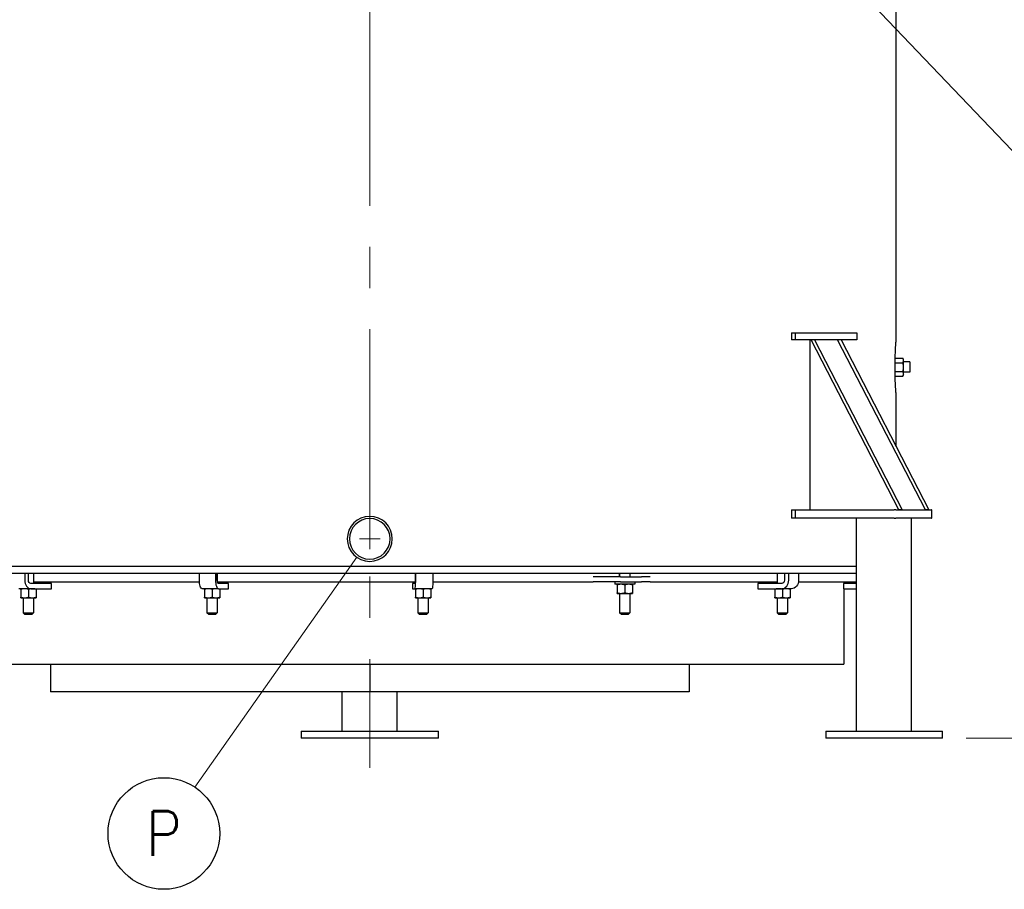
# Model space of a CAD drawing. Extents: x 0 to 796, y 0 to 496.
# Tile 149 of 242: x 372 to 444, y 180 to 244. Entities that reach past the tile are written whole.
import ezdxf
from ezdxf.enums import TextEntityAlignment as Align

# ---------------------------------------------------------------- set-up
doc = ezdxf.new("R2010")
doc.units = 0
doc.header["$LTSCALE"] = 12
doc.header["$MEASUREMENT"] = 0
doc.header["$PDMODE"] = 1
doc.linetypes.add('C', pattern=[2, 1.25, -0.25, 0.25, -0.25])
doc.layers.get('0').update_dxf_attribs({"linetype": 'CONTINUOUS'})
doc.layers.get('Defpoints').update_dxf_attribs({"linetype": 'CONTINUOUS'})
doc.layers.add('C', color=4, linetype='C', lineweight=13)
doc.layers.add('Leader', color=41, linetype='CONTINUOUS', lineweight=13)
doc.layers.add('D', color=2, linetype='CONTINUOUS')
doc.styles.get("Standard").update_dxf_attribs({"font": 'SIMPLEX.SHX', "width": 0.875})
doc.dimstyles.get("Standard").update_dxf_attribs({"dimscale": 28, "dimtxt": 0.125, "dimasz": 0.125, "dimexe": 0.04375, "dimexo": 0.0625, "dimgap": 0.04375, "dimtad": 0, "dimtih": 1, "dimtoh": 1, "dimdec": 4, "dimzin": 12, "dimdsep": 46, "dimlunit": 5, "dimtxsty": 'Standard', "dimcen": 0, "dimclrd": 256, "dimclre": 256, "dimclrt": 256, "dimadec": 1, "dimazin": 3, "dimtfac": 0.875, "dimtdec": 4, "dimtofl": 0, "dimtmove": 0, "dimatfit": 2, "dimfxl": 1, "dimtolj": 1, "dimtzin": 12, "dimlwd": 13, "dimlwe": 13, "dimarcsym": 0})

# ---------------------------------------------------------------- blocks, each defined once
blk = doc.blocks.new('*D67')
at = {"layer": 'D', "lineweight": 13, "transparency": 16777216}
for p, q in [((451.533, 302.668), (502.161, 302.668)), ((500.936, 299.168), (500.936, 274.859)), ((500.936, 194.793), (500.936, 265.263)), ((441.241, 191.293), (502.161, 191.293))]:
    blk.add_line(p, q, dxfattribs=at)
at = {"layer": 'D', "transparency": 16777216}
for points in [[(500.352, 299.168), (501.519, 299.168), (500.936, 302.668)], [(500.352, 194.793), (501.519, 194.793), (500.936, 191.293)]]:
    blk.add_solid(points, dxfattribs=at)
at = {"layer": 'Defpoints', "color": 0, "transparency": 16777216}
for p in [(449.783, 302.668), (500.936, 302.668), (439.491, 191.293)]:
    blk.add_point(p, dxfattribs=at)
at = {"layer": 'D', "transparency": 16777216, "insert": (500.936, 270.061), "char_height": 3.5, "attachment_point": 5}
blk.add_mtext('\\A1;111{\\H0.875x;\\S1/2;}{}{\\C2;%%p1}', dxfattribs=at)
blk = doc.blocks.new('*D68')
at = {"layer": 'D', "lineweight": 13, "transparency": 16777216}
for p, q in [((390.414, 320.513), (517.646, 320.513)), ((516.421, 317.013), (516.421, 283.407)), ((516.421, 194.793), (516.421, 277.457)), ((441.491, 191.293), (517.646, 191.293))]:
    blk.add_line(p, q, dxfattribs=at)
at = {"layer": 'D', "transparency": 16777216}
for points in [[(515.838, 317.013), (517.005, 317.013), (516.421, 320.513)], [(515.838, 194.793), (517.005, 194.793), (516.421, 191.293)]]:
    blk.add_solid(points, dxfattribs=at)
at = {"layer": 'Defpoints', "color": 0, "transparency": 16777216}
for p in [(388.664, 320.513), (439.741, 191.293), (516.421, 191.293)]:
    blk.add_point(p, dxfattribs=at)
at = {"layer": 'D', "transparency": 16777216, "insert": (516.421, 280.432), "char_height": 3.5, "attachment_point": 5}
blk.add_mtext('\\A1;129{}{\\C2;%%p1}', dxfattribs=at)

msp = doc.modelspace()

# ---------------------------------------------------------------- linework, layer by layer
at = {"extrusion": (-1, 4.93038e-32, -2.22045e-16)}
for p, q in [((436.15841, 220.29328), (436.15841, 271.42583)), ((428.54584, 220.79328), (428.80415, 220.79328)), ((428.80415, 220.79328), (433.30415, 220.79328)), ((428.80415, 220.79328), (428.80415, 220.29328)), ((433.30415, 220.79328), (433.30415, 220.29328)), ((428.80415, 220.29328), (428.54584, 220.29328)), ((433.30415, 220.29328), (428.80415, 220.29328)), ((436.34734, 207.91828), (429.9604, 220.29328)), ((430.2104, 220.29328), (429.9604, 220.29328)), ((430.2104, 220.29328), (436.59734, 207.91828)), ((438.28484, 207.91828), (431.8979, 220.29328)), ((432.1479, 220.29328), (431.8979, 220.29328)), ((432.1479, 220.29328), (438.53484, 207.91828)), ((436.08365, 218.61804), (436.64817, 218.61804)), ((436.08538, 218.9428), (436.64817, 218.9428)), ((436.69841, 218.85578), (436.64817, 218.9428)), ((436.69841, 218.78042), (436.69841, 218.85578)), ((436.69841, 218.29328), (436.69841, 218.78042)), ((437.15841, 218.66828), (436.69841, 218.66828)), ((437.15841, 218.66828), (437.15841, 217.91828)), ((436.08365, 217.96852), (436.64817, 217.96852)), ((436.69841, 217.80614), (436.69841, 218.29328)), ((437.15841, 217.91828), (436.69841, 217.91828)), ((436.08538, 217.64376), (436.64817, 217.64376)), ((436.69841, 217.73078), (436.64817, 217.64376)), ((436.69841, 217.73078), (436.69841, 217.80614)), ((436.15841, 212.52273), (436.15841, 216.29328)), ((436.15841, 212.02273), (436.15841, 212.03834)), ((428.54584, 207.91828), (428.80415, 207.91828)), ((428.80415, 207.91828), (436.00271, 207.91828)), ((428.80415, 207.91828), (428.80415, 207.29328)), ((436.14583, 207.91828), (436.00271, 207.91828)), ((436.14583, 207.91828), (438.73635, 207.91828)), ((436.59734, 207.91828), (436.34734, 207.91828)), ((438.53484, 207.91828), (438.28484, 207.91828)), ((438.75309, 207.91828), (438.73635, 207.91828)), ((438.75309, 207.29328), (438.75309, 207.91828)), ((428.80415, 207.29328), (428.54584, 207.29328)), ((436.00271, 207.29328), (428.80415, 207.29328)), ((433.27603, 191.79328), (433.27603, 207.29328)), ((436.00271, 207.29328), (436.14583, 207.29328)), ((438.73635, 207.29328), (436.14583, 207.29328)), ((437.27603, 191.79328), (437.27603, 207.29328)), ((438.73635, 207.29328), (438.75309, 207.29328)), ((433.27603, 203.79328), (362.41579, 203.79328)), ((362.41579, 203.29328), (433.27603, 203.29328)), ((372.73927, 203.29328), (372.73927, 202.79328)), ((373.00444, 202.79328), (373.00444, 203.29328)), ((373.37944, 203.29328), (373.37944, 202.54328)), ((385.44432, 202.79328), (385.44432, 203.29328)), ((386.61894, 203.29328), (386.61894, 202.79328)), ((386.7472, 202.79328), (386.7472, 203.29328)), ((386.74865, 203.29328), (386.74865, 202.74736)), ((401.15838, 203.29328), (401.15838, 202.79328)), ((401.19106, 202.79328), (401.19106, 203.29328)), ((402.43631, 203.29328), (402.43631, 202.79328)), ((414.45696, 203.04328), (414.10632, 203.04328)), ((416.08489, 203.04328), (414.45696, 203.04328)), ((416.0264, 203.04328), (416.0264, 203.29328)), ((416.03341, 203.29328), (416.03341, 203.04328)), ((416.08489, 203.04328), (417.61582, 203.04328)), ((416.78341, 203.29328), (416.78341, 203.04328)), ((418.05202, 203.04328), (417.61582, 203.04328)), ((418.25728, 203.04328), (418.05202, 203.04328)), ((427.50566, 203.29328), (427.50566, 202.54328)), ((428.03415, 203.29328), (428.03415, 202.79328)), ((428.34133, 202.79328), (428.34133, 203.29328)), ((429.0583, 203.29328), (429.0583, 202.79328)), ((372.44194, 202.16828), (372.29733, 202.16828)), ((372.72319, 202.16828), (372.44194, 202.16828)), ((372.44194, 202.11804), (372.44194, 201.55352)), ((373.03573, 202.16828), (372.72319, 202.16828)), ((373.00444, 202.11804), (373.00444, 201.55352)), ((373.18121, 202.16828), (373.03573, 202.16828)), ((374.68381, 202.54328), (373.18121, 202.54328)), ((373.18121, 202.16828), (374.68381, 202.16828)), ((373.37944, 202.66828), (385.44864, 202.66828)), ((373.56694, 202.11804), (373.56694, 201.55352)), ((374.68381, 202.16828), (374.68381, 202.54328)), ((385.85142, 202.16828), (385.65809, 202.16828)), ((385.81115, 202.11804), (385.81115, 201.55352)), ((386.0924, 202.16828), (385.85142, 202.16828)), ((386.63937, 202.16828), (386.0924, 202.16828)), ((386.37365, 202.11804), (386.37365, 201.55352)), ((386.8327, 202.16828), (386.63937, 202.16828)), ((386.75865, 202.66828), (401.15546, 202.66828)), ((387.5595, 202.54328), (386.8327, 202.54328)), ((386.8327, 202.16828), (387.5595, 202.16828)), ((386.93615, 202.11804), (386.93615, 201.55352)), ((387.5595, 202.16828), (387.5595, 202.54328)), ((400.95138, 202.54328), (400.95138, 202.16828)), ((401.13659, 202.54328), (400.95138, 202.54328)), ((400.95138, 202.16828), (401.13659, 202.16828)), ((401.34154, 202.16828), (401.13659, 202.16828)), ((401.16403, 202.11804), (401.16403, 201.55352)), ((401.44528, 202.16828), (401.34154, 202.16828)), ((402.00778, 202.16828), (401.44528, 202.16828)), ((401.72653, 202.11804), (401.72653, 201.55352)), ((402.17688, 202.16828), (402.00778, 202.16828)), ((402.38183, 202.16828), (402.17688, 202.16828)), ((402.28903, 202.11804), (402.28903, 201.55352)), ((402.4352, 202.66828), (414.10632, 202.66828)), ((414.45696, 202.66828), (414.10632, 202.66828)), ((416.08489, 202.66828), (414.45696, 202.66828)), ((415.67441, 202.66828), (415.67441, 202.49128)), ((416.40841, 202.49128), (415.67441, 202.49128)), ((415.84591, 202.44104), (415.84591, 201.87652)), ((416.08489, 202.66828), (417.61582, 202.66828)), ((417.14241, 202.49128), (416.40841, 202.49128)), ((416.40841, 202.44104), (416.40841, 201.87652)), ((416.97091, 202.44104), (416.97091, 201.87652)), ((417.14241, 202.66828), (417.14241, 202.49128)), ((418.05202, 202.66828), (417.61582, 202.66828)), ((418.25728, 202.66828), (418.05202, 202.66828)), ((418.25728, 202.66828), (427.50566, 202.66828)), ((426.08866, 202.54328), (426.08866, 202.16828)), ((427.82936, 202.54328), (426.08866, 202.54328)), ((426.08866, 202.16828), (427.82936, 202.16828)), ((427.31816, 202.11804), (427.31816, 201.55352)), ((427.94737, 202.16828), (427.82936, 202.16828)), ((427.88066, 202.11804), (427.88066, 201.55352)), ((428.16191, 202.16828), (427.94737, 202.16828)), ((428.44316, 202.16828), (428.16191, 202.16828)), ((428.54633, 202.16828), (428.44316, 202.16828)), ((428.44316, 202.11804), (428.44316, 201.55352)), ((429.04796, 202.66828), (433.27603, 202.66828)), ((432.32769, 202.54328), (432.32769, 202.16828)), ((433.27603, 202.54328), (432.32769, 202.54328)), ((432.32769, 202.16828), (433.27603, 202.16828)), ((432.34591, 202.66828), (432.34591, 202.54328)), ((432.34591, 202.16828), (432.34591, 196.66828)), ((372.44194, 201.50328), (372.72319, 201.50328)), ((372.62944, 201.50328), (372.62944, 200.41828)), ((372.72319, 201.50328), (373.28569, 201.50328)), ((373.28569, 201.50328), (373.56694, 201.50328)), ((373.37944, 201.50328), (373.37944, 200.41828)), ((385.81115, 201.50328), (386.0924, 201.50328)), ((385.99865, 201.50328), (385.99865, 200.41828)), ((386.0924, 201.50328), (386.6549, 201.50328)), ((386.6549, 201.50328), (386.93615, 201.50328)), ((386.74865, 201.50328), (386.74865, 200.41828)), ((401.16403, 201.50328), (401.44528, 201.50328)), ((401.35153, 201.50328), (401.35153, 200.41828)), ((401.44528, 201.50328), (402.00778, 201.50328)), ((402.00778, 201.50328), (402.28903, 201.50328)), ((402.10153, 201.50328), (402.10153, 200.41828)), ((415.84591, 201.82628), (416.12716, 201.82628)), ((416.03341, 201.82628), (416.03341, 200.41828)), ((416.12716, 201.82628), (416.68966, 201.82628)), ((416.68966, 201.82628), (416.97091, 201.82628)), ((416.78341, 201.82628), (416.78341, 200.41828)), ((427.31816, 201.50328), (427.59941, 201.50328)), ((427.50566, 201.50328), (427.50566, 200.41828)), ((427.59941, 201.50328), (428.16191, 201.50328)), ((428.16191, 201.50328), (428.44316, 201.50328)), ((428.25566, 201.50328), (428.25566, 200.41828)), ((372.62944, 200.41828), (373.00444, 200.41828)), ((372.75444, 200.29328), (372.62944, 200.41828)), ((373.00444, 200.29328), (372.75444, 200.29328)), ((373.00444, 200.41828), (373.37944, 200.41828)), ((373.25444, 200.29328), (373.00444, 200.29328)), ((373.25444, 200.29328), (373.37944, 200.41828)), ((385.99865, 200.41828), (386.37365, 200.41828)), ((386.12365, 200.29328), (385.99865, 200.41828)), ((386.37365, 200.29328), (386.12365, 200.29328)), ((386.37365, 200.41828), (386.74865, 200.41828)), ((386.62365, 200.29328), (386.37365, 200.29328)), ((386.62365, 200.29328), (386.74865, 200.41828)), ((401.35153, 200.41828), (401.72653, 200.41828)), ((401.47653, 200.29328), (401.35153, 200.41828)), ((401.72653, 200.29328), (401.47653, 200.29328)), ((401.72653, 200.41828), (402.10153, 200.41828)), ((401.97653, 200.29328), (401.72653, 200.29328)), ((401.97653, 200.29328), (402.10153, 200.41828)), ((416.03341, 200.41828), (416.40841, 200.41828)), ((416.15841, 200.29328), (416.03341, 200.41828)), ((416.40841, 200.29328), (416.15841, 200.29328)), ((416.40841, 200.41828), (416.78341, 200.41828)), ((416.65841, 200.29328), (416.40841, 200.29328)), ((416.65841, 200.29328), (416.78341, 200.41828)), ((427.50566, 200.41828), (427.88066, 200.41828)), ((427.63066, 200.29328), (427.50566, 200.41828)), ((427.88066, 200.29328), (427.63066, 200.29328)), ((427.88066, 200.41828), (428.25566, 200.41828)), ((428.13066, 200.29328), (427.88066, 200.29328)), ((428.13066, 200.29328), (428.25566, 200.41828)), ((363.34591, 196.66828), (397.84591, 196.66828)), ((374.59977, 196.66828), (374.59977, 194.66828)), ((397.84591, 196.66828), (397.84591, 194.66828)), ((397.84591, 196.66828), (432.34591, 196.66828)), ((421.09204, 196.66828), (421.09204, 194.66828)), ((397.84591, 194.66828), (374.59977, 194.66828)), ((395.84591, 191.79328), (395.84591, 194.66828)), ((421.09204, 194.66828), (397.84591, 194.66828)), ((399.84591, 191.79328), (399.84591, 194.66828)), ((392.84591, 191.79328), (392.84591, 191.29328)), ((392.84591, 191.79328), (393.09591, 191.79328)), ((393.09591, 191.79328), (402.59591, 191.79328)), ((402.59591, 191.79328), (402.84591, 191.79328)), ((402.84591, 191.29328), (402.84591, 191.79328)), ((431.02723, 191.79328), (431.15223, 191.79328)), ((431.02723, 191.79328), (431.02723, 191.29328)), ((431.15223, 191.79328), (434.39982, 191.79328)), ((434.39982, 191.79328), (434.74133, 191.79328)), ((434.74133, 191.79328), (439.49133, 191.79328)), ((439.49133, 191.79328), (439.52482, 191.79328)), ((439.52482, 191.29328), (439.52482, 191.79328)), ((393.09591, 191.29328), (392.84591, 191.29328)), ((402.59591, 191.29328), (393.09591, 191.29328)), ((402.84591, 191.29328), (402.59591, 191.29328)), ((431.15223, 191.29328), (431.02723, 191.29328)), ((434.39982, 191.29328), (431.15223, 191.29328)), ((434.74133, 191.29328), (434.39982, 191.29328)), ((439.49133, 191.29328), (434.74133, 191.29328)), ((439.52482, 191.29328), (439.49133, 191.29328))]:
    msp.add_line(p, q, dxfattribs=at)
for p, q in [((428.54584, 220.79328), (428.54584, 220.29328)), ((429.86362, 220.29328), (429.86362, 207.91828)), ((428.54584, 207.91828), (428.54584, 207.29328))]:
    msp.add_line(p, q)
at = {"extrusion": (2.22045e-16, -1.09476e-47, -1)}
for radius in [1.64, 1.48]:
    msp.add_circle((-397.84591, 205.79328), radius, dxfattribs=at)
for centre, ratio, start_param, end_param in [((373.18121, 202.79328), 0.70710678, -1.57079633, 0), ((386.8327, 202.79328), 0.34202014, -1.57079633, 0), ((401.13659, 202.79328), 0.08715574, 0, 1.57079633), ((427.82936, 202.79328), 0.81915204, 0, 1.57079633)]:
    msp.add_ellipse(centre, major_axis=(0, -0.625), ratio=ratio, start_param=start_param, end_param=end_param)
for centre, major_axis, ratio, start_param, end_param in [((373.18121, 202.79328), (0, -0.25), 0.70710678, 0, 1.57079633), ((385.65809, 202.79328), (0, -0.625), 0.34202014, 0, 1.57079633), ((386.8327, 202.79328), (0, -0.25), 0.34202014, 0, 1.57079633), ((428.54633, 202.79328), (0, -0.625), 0.81915204, -1.57079633, 0)]:
    msp.add_ellipse(centre, major_axis=major_axis, ratio=ratio, start_param=start_param, end_param=end_param, dxfattribs=at)
at = {"extrusion": (2.22045e-16, -1.30003e-47, -1)}
msp.add_ellipse((401.13659, 202.79328), major_axis=(0, -0.25), ratio=0.08715574, start_param=-1.57079633, end_param=0, dxfattribs=at)
at = {"extrusion": (2.22045e-16, -1.23161e-47, -1)}
msp.add_ellipse((402.38183, 202.79328), major_axis=(0, -0.625), ratio=0.08715574, start_param=-1.57079633, end_param=0, dxfattribs=at)
at = {"extrusion": (2.22045e-16, -5.47382e-48, -1)}
msp.add_ellipse((427.82936, 202.79328), major_axis=(0, -0.25), ratio=0.81915204, start_param=-1.57079633, end_param=0, dxfattribs=at)
msp.add_open_spline([(436.15841, 216.29328), (436.15836, 216.29328), (436.15719, 216.30801), (436.14992, 216.39923), (436.13974, 216.52631), (436.11735, 216.87501), (436.10609, 217.07185), (436.09083, 217.45099), (436.08583, 217.60669), (436.07907, 217.92439), (436.07714, 218.08195), (436.07681, 218.24209), (436.07635, 218.46022), (436.07889, 218.67519), (436.08906, 219.1001), (436.09686, 219.30055), (436.11539, 219.68445), (436.12615, 219.85386), (436.14571, 220.13747), (436.15359, 220.23376), (436.15785, 220.28651), (436.15838, 220.29328), (436.15841, 220.29328)], degree=3, knots=[27.08488806, 27.08488806, 27.08488806, 27.08488806, 28.40588794, 28.40588794, 31.17695267, 31.17695267, 33.38107164, 33.38107164, 34.71465772, 34.71465772, 35.93557284, 35.93557284, 35.93557284, 37.59854694, 37.59854694, 39.40086812, 39.40086812, 41.55676492, 41.55676492, 44.15348844, 44.15348844, 45.04918274, 45.04918274, 45.04918274, 45.04918274])
for points, weights in [([(436.08365, 218.61804), (436.0811, 218.6092), (436.07868, 218.60048)], [1, 1.00186056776, 1.00353872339]), ([(436.07902, 218.62621), (436.08128, 218.62215), (436.08365, 218.61804)], [1.00330389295, 1.00173088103, 1]), ([(436.69841, 218.78042), (436.69841, 218.85578), (436.64817, 218.9428)], [1, 1.0379548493, 1]), ([(436.64817, 218.61804), (436.69841, 218.70506), (436.69841, 218.78042)], [1, 1.0379548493, 1]), ([(436.69841, 218.29328), (436.69841, 218.444), (436.64817, 218.61804)], [1, 1.0379548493, 1]), ([(436.07868, 217.98608), (436.0811, 217.97736), (436.08365, 217.96852)], [1.00353872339, 1.00186056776, 1]), ([(436.08365, 217.96852), (436.08128, 217.96441), (436.07902, 217.96035)], [1, 1.00173088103, 1.00330389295]), ([(436.64817, 217.96852), (436.69841, 218.14256), (436.69841, 218.29328)], [1, 1.0379548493, 1]), ([(436.69841, 217.80614), (436.69841, 217.8815), (436.64817, 217.96852)], [1, 1.0379548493, 1]), ([(436.64817, 217.64376), (436.69841, 217.73078), (436.69841, 217.80614)], [1, 1.0379548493, 1]), ([(372.44194, 202.11804), (372.44194, 202.16828), (372.44194, 202.16828)], [1, 1.0379548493, 1]), ([(372.72319, 202.16828), (372.59266, 202.16828), (372.44194, 202.11804)], [1, 1.0379548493, 1]), ([(373.00444, 202.11804), (372.85371, 202.16828), (372.72319, 202.16828)], [1, 1.0379548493, 1]), ([(373.28569, 202.16828), (373.15516, 202.16828), (373.00444, 202.11804)], [1, 1.0379548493, 1]), ([(373.56694, 202.11804), (373.41621, 202.16828), (373.28569, 202.16828)], [1, 1.0379548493, 1]), ([(373.56694, 202.16828), (373.56694, 202.16828), (373.56694, 202.11804)], [1, 1.0379548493, 1]), ([(385.81115, 202.11804), (385.81115, 202.16828), (385.81115, 202.16828)], [1, 1.0379548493, 1]), ([(386.0924, 202.16828), (385.96187, 202.16828), (385.81115, 202.11804)], [1, 1.0379548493, 1]), ([(386.37365, 202.11804), (386.22293, 202.16828), (386.0924, 202.16828)], [1, 1.0379548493, 1]), ([(386.6549, 202.16828), (386.52437, 202.16828), (386.37365, 202.11804)], [1, 1.0379548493, 1]), ([(386.93615, 202.11804), (386.78543, 202.16828), (386.6549, 202.16828)], [1, 1.0379548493, 1]), ([(386.93615, 202.16828), (386.93615, 202.16828), (386.93615, 202.11804)], [1, 1.0379548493, 1]), ([(401.16403, 202.11804), (401.16403, 202.16828), (401.16403, 202.16828)], [1, 1.0379548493, 1]), ([(401.44528, 202.16828), (401.31475, 202.16828), (401.16403, 202.11804)], [1, 1.0379548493, 1]), ([(401.72653, 202.11804), (401.57581, 202.16828), (401.44528, 202.16828)], [1, 1.0379548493, 1]), ([(402.00778, 202.16828), (401.87725, 202.16828), (401.72653, 202.11804)], [1, 1.0379548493, 1]), ([(402.28903, 202.11804), (402.13831, 202.16828), (402.00778, 202.16828)], [1, 1.0379548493, 1]), ([(402.28903, 202.16828), (402.28903, 202.16828), (402.28903, 202.11804)], [1, 1.0379548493, 1]), ([(415.84591, 202.44104), (415.84591, 202.49128), (415.84591, 202.49128)], [1, 1.0379548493, 1]), ([(416.12716, 202.49128), (415.99663, 202.49128), (415.84591, 202.44104)], [1, 1.0379548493, 1]), ([(416.40841, 202.44104), (416.25769, 202.49128), (416.12716, 202.49128)], [1, 1.0379548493, 1]), ([(416.68966, 202.49128), (416.55913, 202.49128), (416.40841, 202.44104)], [1, 1.0379548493, 1]), ([(416.97091, 202.44104), (416.82019, 202.49128), (416.68966, 202.49128)], [1, 1.0379548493, 1]), ([(416.97091, 202.49128), (416.97091, 202.49128), (416.97091, 202.44104)], [1, 1.0379548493, 1]), ([(427.31816, 202.11804), (427.31816, 202.16828), (427.31816, 202.16828)], [1, 1.0379548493, 1]), ([(427.59941, 202.16828), (427.46889, 202.16828), (427.31816, 202.11804)], [1, 1.0379548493, 1]), ([(427.88066, 202.11804), (427.72994, 202.16828), (427.59941, 202.16828)], [1, 1.0379548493, 1]), ([(428.16191, 202.16828), (428.03139, 202.16828), (427.88066, 202.11804)], [1, 1.0379548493, 1]), ([(428.44316, 202.11804), (428.29244, 202.16828), (428.16191, 202.16828)], [1, 1.0379548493, 1]), ([(428.44316, 202.16828), (428.44316, 202.16828), (428.44316, 202.11804)], [1, 1.0379548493, 1]), ([(372.44194, 201.50328), (372.44194, 201.50328), (372.44194, 201.55352)], [1, 1.0379548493, 1]), ([(372.44194, 201.55352), (372.59266, 201.50328), (372.72319, 201.50328)], [1, 1.0379548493, 1]), ([(372.72319, 201.50328), (372.85371, 201.50328), (373.00444, 201.55352)], [1, 1.0379548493, 1]), ([(373.00444, 201.55352), (373.15516, 201.50328), (373.28569, 201.50328)], [1, 1.0379548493, 1]), ([(373.28569, 201.50328), (373.41621, 201.50328), (373.56694, 201.55352)], [1, 1.0379548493, 1]), ([(373.56694, 201.55352), (373.56694, 201.50328), (373.56694, 201.50328)], [1, 1.0379548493, 1]), ([(385.81115, 201.50328), (385.81115, 201.50328), (385.81115, 201.55352)], [1, 1.0379548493, 1]), ([(385.81115, 201.55352), (385.96187, 201.50328), (386.0924, 201.50328)], [1, 1.0379548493, 1]), ([(386.0924, 201.50328), (386.22293, 201.50328), (386.37365, 201.55352)], [1, 1.0379548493, 1]), ([(386.37365, 201.55352), (386.52437, 201.50328), (386.6549, 201.50328)], [1, 1.0379548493, 1]), ([(386.6549, 201.50328), (386.78543, 201.50328), (386.93615, 201.55352)], [1, 1.0379548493, 1]), ([(386.93615, 201.55352), (386.93615, 201.50328), (386.93615, 201.50328)], [1, 1.0379548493, 1]), ([(401.16403, 201.50328), (401.16403, 201.50328), (401.16403, 201.55352)], [1, 1.0379548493, 1]), ([(401.16403, 201.55352), (401.31475, 201.50328), (401.44528, 201.50328)], [1, 1.0379548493, 1]), ([(401.44528, 201.50328), (401.57581, 201.50328), (401.72653, 201.55352)], [1, 1.0379548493, 1]), ([(401.72653, 201.55352), (401.87725, 201.50328), (402.00778, 201.50328)], [1, 1.0379548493, 1]), ([(402.00778, 201.50328), (402.13831, 201.50328), (402.28903, 201.55352)], [1, 1.0379548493, 1]), ([(402.28903, 201.55352), (402.28903, 201.50328), (402.28903, 201.50328)], [1, 1.0379548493, 1]), ([(415.84591, 201.82628), (415.84591, 201.82628), (415.84591, 201.87652)], [1, 1.0379548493, 1]), ([(415.84591, 201.87652), (415.99663, 201.82628), (416.12716, 201.82628)], [1, 1.0379548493, 1]), ([(416.12716, 201.82628), (416.25769, 201.82628), (416.40841, 201.87652)], [1, 1.0379548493, 1]), ([(416.40841, 201.87652), (416.55913, 201.82628), (416.68966, 201.82628)], [1, 1.0379548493, 1]), ([(416.68966, 201.82628), (416.82019, 201.82628), (416.97091, 201.87652)], [1, 1.0379548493, 1]), ([(416.97091, 201.87652), (416.97091, 201.82628), (416.97091, 201.82628)], [1, 1.0379548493, 1]), ([(427.31816, 201.50328), (427.31816, 201.50328), (427.31816, 201.55352)], [1, 1.0379548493, 1]), ([(427.31816, 201.55352), (427.46889, 201.50328), (427.59941, 201.50328)], [1, 1.0379548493, 1]), ([(427.59941, 201.50328), (427.72994, 201.50328), (427.88066, 201.55352)], [1, 1.0379548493, 1]), ([(427.88066, 201.55352), (428.03139, 201.50328), (428.16191, 201.50328)], [1, 1.0379548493, 1]), ([(428.16191, 201.50328), (428.29244, 201.50328), (428.44316, 201.55352)], [1, 1.0379548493, 1]), ([(428.44316, 201.55352), (428.44316, 201.50328), (428.44316, 201.50328)], [1, 1.0379548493, 1])]:
    msp.add_rational_spline(points, weights, degree=2)
at = {"layer": 'C'}
msp.add_line((397.84591, 317.0468), (397.84591, 189.12703), dxfattribs=at)
at = {"layer": 'D'}
msp.add_circle((382.86167, 184.35039), 4.0625, dxfattribs=at)
at = {"layer": 'Leader'}
for p, q in [((397.84591, 205.04328), (397.84591, 206.54328)), ((398.59591, 205.79328), (397.09591, 205.79328)), ((396.9007, 204.45306), (385.10954, 187.73432))]:
    msp.add_line(p, q, dxfattribs=at)

# ---------------------------------------------------------------- texts
at = {"layer": 'D', "width": 0.875}
msp.add_text('P', height=3.25, dxfattribs=at).set_placement((382.86167, 184.35039), align=Align.MIDDLE)

# ---------------------------------------------------------------- dimensions: what is measured, and where the dimension line sits
at = {"layer": 'D'}
for base, p1, p2, picture, middle in [((516.42135, 191.29328), (388.66394, 320.51276), (439.74133, 191.29328), '*D68', (516.42135, 280.4315)), ((500.93555, 302.66828), (439.49133, 191.29328), (449.78341, 302.66828), '*D67', (500.93555, 270.06138))]:
    dim = msp.add_linear_dim(base=base, p1=p1, p2=p2, angle=90, text='<>{}{\\C2;%%p1}', dimstyle='Standard', override={"dimdec": 1}, dxfattribs=at)
    dim.commit()
    dim.dimension.update_dxf_attribs({"geometry": picture, "text_midpoint": middle, "dimtype": 160})

# ---------------------------------------------------------------- leaders
at = {"layer": 'D', "annotation_type": 0, "has_hookline": 1, "hookline_direction": 0, "text_width": 32.375}
msp.add_leader([(419.54761, 260.29328), (448.40867, 230.06282), (451.90867, 230.06282)], dimstyle='Standard', override={"dimgap": 0.04375, "dimtad": 0, "dimarcsym": 1}, dxfattribs=at)

doc.saveas('drawing.dxf')
